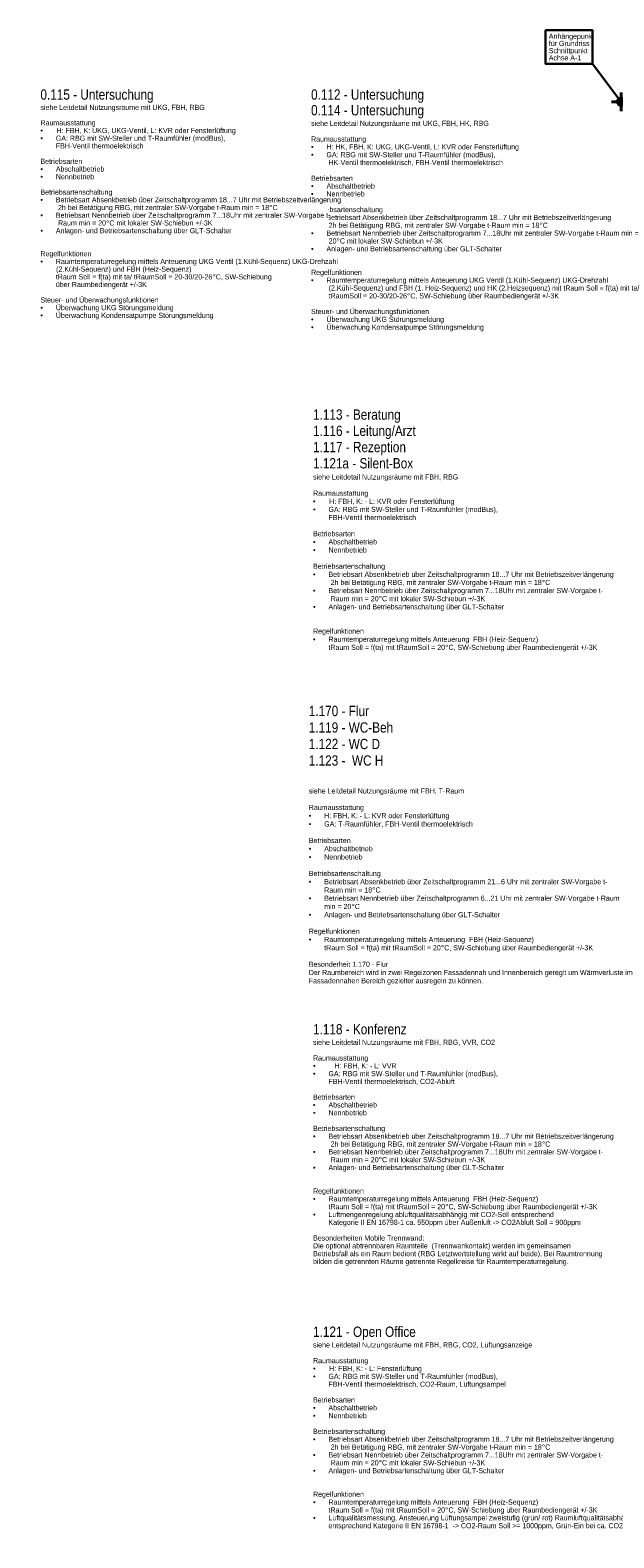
# Model space of a CAD drawing. Header units: metres. Extents: x -19.7 to 21.5, y -3.9 to 32.8.
# Tile 1 of 11: x -19.7 to -5.5, y -3.9 to 32.8. Entities that reach past the tile are written whole.
import ezdxf

# ---------------------------------------------------------------- set-up
doc = ezdxf.new("R2010")
doc.units = ezdxf.units.M
doc.header["$MEASUREMENT"] = 0
doc.layers.add('ALLG-Einfügepunkt', color=7, linetype='Continuous', lineweight=0, plot=False)
doc.layers.add('ZWP_480_TEXT_SCHWARZ', color=7, linetype='Continuous', lineweight=0)
doc.styles.add('1 100 0 35', font='ARIALN.TTF', dxfattribs={"height": 0.25})
doc.styles.add('Style-Arial Narrow', font='ARIALN.TTF')
doc.styles.add('ZWP_1 50', font='ARIALN.TTF', dxfattribs={"height": 0.125})

# ---------------------------------------------------------------- blocks, each defined once
blk = doc.blocks.new('*U15')
at = {"color": 2, "linetype": 'Continuous', "lineweight": 40}
for p, q in [((-0.235, 0), (0.235, 0)), ((0, -0.23), (0, 0.23))]:
    blk.add_line(p, q, dxfattribs=at)
blk.add_circle((0, 0), 0.0854, dxfattribs=at)
blk = doc.blocks.new('EINFUE')
at = {"color": 2, "linetype": 'Continuous', "lineweight": 30}
blk.add_line((-0.6957, 0.9207), (-0.0499, 0.0693), dxfattribs=at)
blk.add_3dface([(-1.8342, 1.7443), (-0.6957, 1.7443), (-0.6957, 0.9207), (-1.8342, 0.9207)], dxfattribs=at)
at = {"color": 2, "linetype": 'Continuous', "lineweight": 40}
blk.add_blockref('*U15', (-0.0001, 0), dxfattribs=at)
at = {"color": 2, "linetype": 'Continuous', "lineweight": 30, "style": 'Style-Arial Narrow'}
for s, p in [('Anhängepunkt', (-1.7581, 1.5333)), ('für Grundriss', (-1.7581, 1.3583)), ('Achse A-1', (-1.7581, 1.0083)), ('Schnittpunkt', (-1.7581, 1.1833))]:
    blk.add_text(s, height=0.125, dxfattribs=at).set_placement(p)

msp = doc.modelspace()

# ---------------------------------------------------------------- block references
at = {"layer": 'ALLG-Einfügepunkt', "color": 2, "linetype": 'Continuous', "lineweight": 40}
msp.add_blockref('EINFUE', (-5.35, 31.05, 7.231), dxfattribs=at)

# ---------------------------------------------------------------- texts
at = {"layer": 'ZWP_480_TEXT_SCHWARZ', "linetype": 'Continuous', "lineweight": 0, "insert": (-12.846, 23.558, 7.231), "char_height": 0.15, "width": 9.6536, "attachment_point": 1, "line_spacing_factor": 0.948387, "style": 'ZWP_1 50', "bg_fill": 3, "box_fill_scale": 4.333333, "bg_fill_color": 7, "bg_fill_transparency": 0}
msp.add_mtext('\\pt18.75;\\H1.66667x;1.113 - Beratung\\P1.116 - Leitung/Arzt\\P1.117 - Rezeption\\P1.121a - Silent-Box\\P\\pt0.375;\\fArial Narrow|b0|i0|c00|p39;\\Q0;\\H0.5x;\\A1;siehe Leitdetail Nutzungsräume mit FBH, RBG\\P\\PRaumausstattung\\P\\pt0.25,0.375;•^I   H: FBH, K: - L: KVR oder Fensterlüftung\\P\\pt0.375;•     ^IGA: RBG mit SW-Steller und T-Raumfühler (modBus), \\P^IFBH-Ventil thermoelektrisch\\P\\PBetriebsarten\\P•^IAbschaltbetrieb\\P•^INennbetrieb\\P\\PBetriebsartenschaltung\\P•^IBetriebsart Absenkbetrieb über Zeitschaltprogramm 18...7 Uhr mit Betriebszeitverlängerung                 \\P\\pt0.375,0.375,0.375;         2h bei Betätigung RBG, mit zentraler SW-Vorgabe t-Raum min = 18°C\\P\\pt0.375;•^IBetriebsart Nennbetrieb über Zeitschaltprogramm 7...18Uhr mit zentraler SW-Vorgabe t-   \\P         Raum min = 20°C mit lokaler SW-Schiebun +/-3K\\P•^IAnlagen- und Betriebsartenschaltung über GLT-Schalter \\P\\P\\PRegelfunktionen\\P•^IRaumtemperaturregelung mittels Anteuerung  FBH (Heiz-Sequenz)\\P^ItRaum Soll = f(ta) mit tRaumSoll = 20°C, SW-Schiebung über Raumbediengerät +/-3K\\P\\P\\P\\P\\P\\P\\P', dxfattribs=at)
at = {"layer": 'ZWP_480_TEXT_SCHWARZ', "linetype": 'Continuous', "lineweight": 0, "char_height": 0.15, "width": 9.6536, "attachment_point": 1, "style": 'ZWP_1 50'}
for s, insert, line_spacing_factor in [('\\pt0.375;\\P\\pt0.5;\\H1.66667x;1.118 - Konferenz\\P\\pt0.375,0.375;\\fArial Narrow|b0|i0|c00|p39;\\Q0;\\H0.5x;\\A1;siehe Leitdetail Nutzungsräume mit FBH, RBG, VVR, CO2\\P\\PRaumausstattung\\P•^I   H: FBH, K: - L: VVR\\P•     ^IGA: RBG mit SW-Steller und T-Raumfühler (modBus), \\P^IFBH-Ventil thermoelektrisch, CO2-Abluft\\P\\PBetriebsarten\\P•^IAbschaltbetrieb\\P•^INennbetrieb\\P\\PBetriebsartenschaltung\\P•^IBetriebsart Absenkbetrieb über Zeitschaltprogramm 18...7 Uhr mit Betriebszeitverlängerung                 \\P         2h bei Betätigung RBG, mit zentraler SW-Vorgabe t-Raum min = 18°C\\P•^IBetriebsart Nennbetrieb über Zeitschaltprogramm 7...18Uhr mit zentraler SW-Vorgabe t-   \\P         Raum min = 20°C mit lokaler SW-Schiebun +/-3K\\P•^IAnlagen- und Betriebsartenschaltung über GLT-Schalter \\P\\P\\PRegelfunktionen\\P•^IRaumtemperaturregelung mittels Anteuerung  FBH (Heiz-Sequenz)\\P^ItRaum Soll = f(ta) mit tRaumSoll = 20°C, SW-Schiebung über Raumbediengerät +/-3K\\P•^ILuftmengenregelung abluftqualitätsabhängig mit CO2-Soll entsprechend \\P^IKategorie II EN 16798-1 ca. 550ppm über Außenluft -> CO2Abluft Soll = 900ppm\\P\\PBesonderheiten Mobile Trennwand: \\PDie optional abtrennbaren Raumteile  (Trennwankontakt) werden im gemeinsamen \\PBetriebsfall als ein Raum bedient (RBG Letztwertstellung wirkt auf beide). Bei Raumtrennung \\Pbilden die getrennten Räume getrennte Regelkreise für Raumtemperaturregelung.\\P\\P\\P\\P\\P', (-12.846, 8.82), 0.914706), ('\\pt0.375;\\P\\pt0.5;\\H1.66667x;1.121 - Open Office\\P\\fArial Narrow|b0|i0|c00|p39;\\Q0;\\H0.5x;\\A1;siehe Leitdetail Nutzungsräume mit FBH, RBG, CO2, Lüftungsanzeige\\P\\P\\pt0.375;Raumausstattung\\P\\pt0.25,0.375;•^I   H: FBH, K: - L: Fensterlüftung\\P\\pt0.375;•     ^IGA: RBG mit SW-Steller und T-Raumfühler (modBus), \\P^IFBH-Ventil thermoelektrisch, CO2-Raum, Lüftungsampel\\P\\PBetriebsarten\\P•^IAbschaltbetrieb\\P•^INennbetrieb\\P\\PBetriebsartenschaltung\\P•^IBetriebsart Absenkbetrieb über Zeitschaltprogramm 18...7 Uhr mit Betriebszeitverlängerung                 \\P\\pt0.375,0.375,0.375;         2h bei Betätigung RBG, mit zentraler SW-Vorgabe t-Raum min = 18°C\\P\\pt0.375;•^IBetriebsart Nennbetrieb über Zeitschaltprogramm 7...18Uhr mit zentraler SW-Vorgabe t-   \\P         Raum min = 20°C mit lokaler SW-Schiebun +/-3K\\P•^IAnlagen- und Betriebsartenschaltung über GLT-Schalter \\P\\P\\PRegelfunktionen\\P•^IRaumtemperaturregelung mittels Anteuerung  FBH (Heiz-Sequenz)\\P^ItRaum Soll = f(ta) mit tRaumSoll = 20°C, SW-Schiebung über Raumbediengerät +/-3K\\P•^ILuftqualitätsmessung, Ansteuerung Lüftungsampel zweistufig (grün/ rot) Raumluftqualitätsabhängig Rot-Ein bei ca. 550ppm über Außenluft \\P^Ientsprechend Kategorie II EN 16798-1  -> CO2-Raum Soll >= 1000ppm, Grün-Ein bei ca. CO2-Raum <= 700ppm.\\P\\P\\P', (-12.846, 1.454, 2.045), 0.918519)]:
    msp.add_mtext(s, dxfattribs=dict(at, insert=insert, line_spacing_factor=line_spacing_factor))

# ---------------------------------------------------------------- next in the draw order: texts
at = {"layer": 'ZWP_480_TEXT_SCHWARZ', "linetype": 'Continuous', "lineweight": 0, "char_height": 0.15, "attachment_point": 1, "bg_fill": 3, "bg_fill_color": 7, "bg_fill_transparency": 0}
for s, insert, width, line_spacing_factor, style, box_fill_scale in [('\\pt0.125,0.5;\\H1.66667x;0.112 - Untersuchung\\P0.114 - Untersuchung\\P\\fArial Narrow|b0|i0|c00|p39;\\Q0;\\H0.5x;\\A1;siehe Leitdetail Nutzungsräume mit UKG, FBH, HK, RBG\\P\\P\\pt0.375;Raumausstattung\\P•^IH: HK, FBH, K: UKG, UKG-Ventil, L: KVR oder Fensterlüftung\\P•     ^IGA: RBG mit SW-Steller und T-Raumfühler (modBus), \\P^I HK-Ventil thermoelektrisch, FBH-Ventil thermoelektrisch\\P\\PBetriebsarten\\P•^IAbschaltbetrieb\\P•^INennbetrieb\\P\\PBetriebsartenschaltung\\P•^IBetriebsart Absenkbetrieb über Zeitschaltprogramm 18...7 Uhr mit Betriebszeitverlängerung                 \\P\\pt0.375,0.4;         2h bei Betätigung RBG, mit zentraler SW-Vorgabe t-Raum min = 18°C\\P\\pt0.375;•^IBetriebsart Nennbetrieb über Zeitschaltprogramm 7...18Uhr mit zentraler SW-Vorgabe t-Raum min = \\P         20°C mit lokaler SW-Schiebun +/-3K\\P•^IAnlagen- und Betriebsartenschaltung über GLT-Schalter \\P\\P\\PRegelfunktionen\\P•^IRaumtemperaturregelung mittels Anteuerung UKG Ventil (1.Kühl-Sequenz) UKG-Drehzahl \\P         (2.Kühl-Sequenz) und FBH (1. Heiz-Sequenz) und HK (2.Heizsequenz) mit tRaum Soll = f(ta) mit ta/ \\P         tRaumSoll = 20-30/20-26°C, SW-Schiebung über Raumbediengerät +/-3K\\P\\PSteuer- und Überwachungsfunktionen\\P•^IÜberwachung UKG Störungsmeldung\\P•^IÜberwachung Kondensatpumpe Störungsmeldung\\P\\P\\P\\P', (-12.894, 31.351, 7.231), 6.76786, 0.916129, '1 100 0 35', 2.666667), ('\\pt18.75;\\H1.66667x;1.170 - Flur\\P1.119 - WC-Beh\\P1.122 - WC D\\P1.123 -  WC H\\P\\P\\pt0.375,18.75;\\fArial Narrow|b0|i0|c00|p39;\\Q0;\\H0.5x;\\A1;siehe Leitdetail Nutzungsräume mit FBH, T-Raum\\P\\PRaumausstattung\\P•^IH: FBH, K: - L: KVR oder Fensterlüftung\\P•     ^IGA: T-Raumfühler, FBH-Ventil thermoelektrisch\\P\\PBetriebsarten\\P•^IAbschaltbetrieb\\P•^INennbetrieb\\P\\PBetriebsartenschaltung\\P•^IBetriebsart Absenkbetrieb über Zeitschaltprogramm 21...6 Uhr mit zentraler SW-Vorgabe t-\\P^IRaum min = 18°C\\P•^IBetriebsart Nennbetrieb über Zeitschaltprogramm 6...21 Uhr mit zentraler SW-Vorgabe t-Raum \\P^Imin = 20°C\\P•^IAnlagen- und Betriebsartenschaltung über GLT-Schalter \\P\\PRegelfunktionen\\P•^IRaumtemperaturregelung mittels Anteuerung  FBH (Heiz-Sequenz)\\P^ItRaum Soll = f(ta) mit tRaumSoll = 20°C, SW-Schiebung über Raumbediengerät +/-3K\\P\\PBesonderheit 1.170 - Flur\\PDer Raumbereich wird in zwei Regelzonen Fassadennah und Innenbereich gereglt um Wärmverluste im Fassadennahen Bereich gezielter ausregeln zu können. \\P\\P\\P\\P', (-12.95, 16.341, 2.045), 6.625, 0.964516, 'ZWP_1 50', 4.333333)]:
    msp.add_mtext(s, dxfattribs=dict(at, insert=insert, width=width, line_spacing_factor=line_spacing_factor, style=style, box_fill_scale=box_fill_scale))

# ---------------------------------------------------------------- next in the draw order: texts
at = {"layer": 'ZWP_480_TEXT_SCHWARZ', "linetype": 'Continuous', "lineweight": 0, "insert": (-19.482, 31.351, 7.231), "char_height": 0.15, "width": 6.76786, "attachment_point": 1, "line_spacing_factor": 0.9, "style": '1 100 0 35', "bg_fill": 3, "box_fill_scale": 2.666667, "bg_fill_color": 7, "bg_fill_transparency": 0}
msp.add_mtext('\\pt0.125,0.5;\\H1.66667x;0.115 - Untersuchung\\P\\pt0.375;\\fArial Narrow|b0|i0|c00|p39;\\Q0;\\H0.5x;\\A1;siehe Leitdetail Nutzungsräume mit UKG, FBH, RBG\\P\\PRaumausstattung\\P\\pt0.25,0.375;•^I   H: FBH, K: UKG, UKG-Ventil, L: KVR oder Fensterlüftung\\P\\pt0.375;•     ^IGA: RBG mit SW-Steller und T-Raumfühler (modBus), \\P^IFBH-Ventil thermoelektrisch\\P\\PBetriebsarten\\P•^IAbschaltbetrieb\\P•^INennbetrieb\\P\\PBetriebsartenschaltung\\P•^IBetriebsart Absenkbetrieb über Zeitschaltprogramm 18...7 Uhr mit Betriebszeitverlängerung                 \\P\\pt0.375,0.375,0.375;         2h bei Betätigung RBG, mit zentraler SW-Vorgabe t-Raum min = 18°C\\P\\pt0.375;•^IBetriebsart Nennbetrieb über Zeitschaltprogramm 7...18Uhr mit zentraler SW-Vorgabe t-   \\P         Raum min = 20°C mit lokaler SW-Schiebun +/-3K\\P•^IAnlagen- und Betriebsartenschaltung über GLT-Schalter \\P\\P\\PRegelfunktionen\\P•^IRaumtemperaturregelung mittels Anteuerung UKG Ventil (1.Kühl-Sequenz) UKG-Drehzahl \\P        (2.Kühl-Sequenz) und FBH (Heiz-Sequenz)\\P^ItRaum Soll = f(ta) mit ta/ tRaumSoll = 20-30/20-26°C, SW-Schiebung \\P^Iüber Raumbediengerät +/-3K\\P\\PSteuer- und Überwachungsfunktionen\\P•^IÜberwachung UKG Störungsmeldung\\P•^IÜberwachung Kondensatpumpe Störungsmeldung\\P\\P\\P\\P', dxfattribs=at)

doc.saveas('drawing.dxf')
